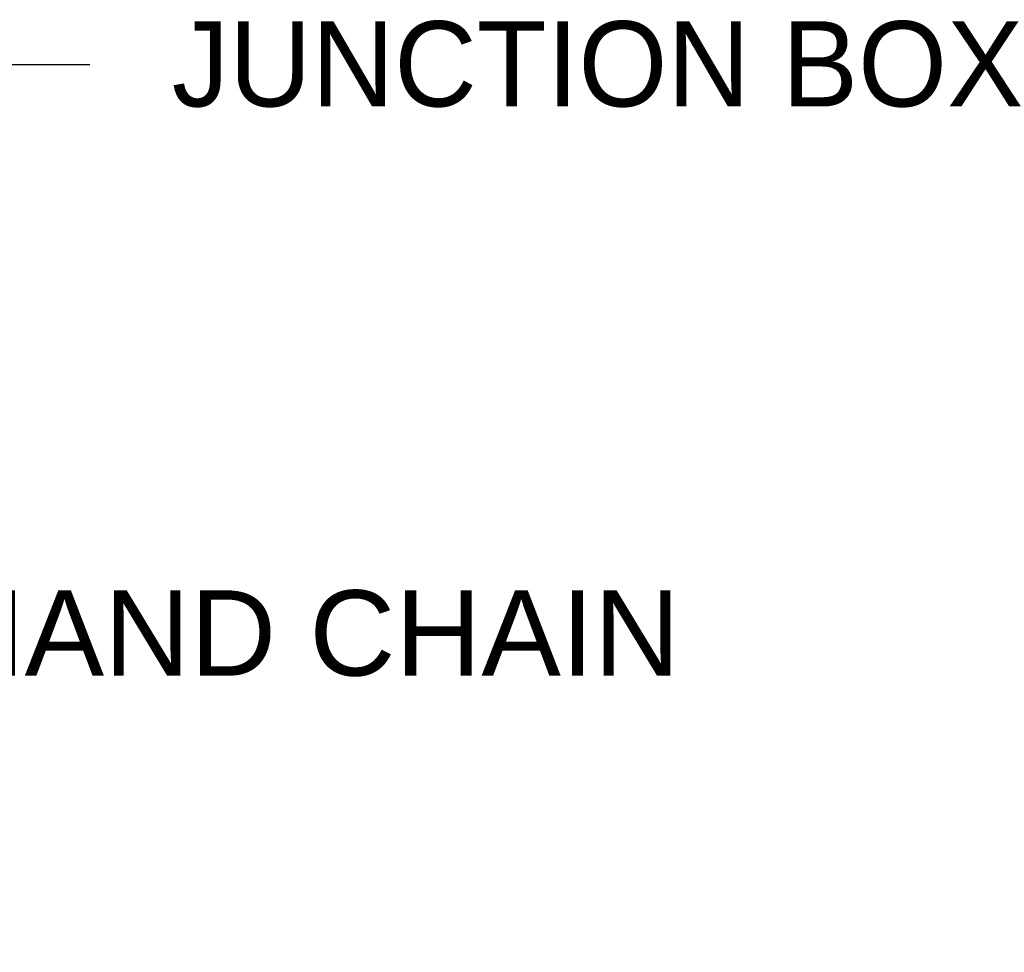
# Model space of a CAD drawing. Header units: inches. Extents: x 170 to 312, y 215 to 248.
# Tile 103 of 135: x 207.03 to 208.11, y 243.34 to 244.37. Entities that reach past the tile are written whole.
import ezdxf
from ezdxf import colors
from ezdxf.entities.mleader import LeaderData, LeaderLine
from ezdxf.math import Vec2, Vec3

# ---------------------------------------------------------------- set-up
doc = ezdxf.new("R2010")
doc.units = ezdxf.units.IN
doc.header["$LTSCALE"] = 0.25
doc.header["$MEASUREMENT"] = 0
doc.layers.add('ANNOTATIONS', color=1, linetype='Continuous')
doc.styles.add('ARIAL', font='arial.ttf', dxfattribs={"height": 0.09375})

msp = doc.modelspace()

# ---------------------------------------------------------------- leaders
at = {"layer": 'ANNOTATIONS'}
ml = msp.add_multileader_mtext('Standard', dxfattribs=at)
ml.set_content('JUNCTION BOX', color=256, style='ARIAL')
ml.set_leader_properties()
ml.build(insert=Vec2(0, 0))
ml.multileader.update_dxf_attribs({"dogleg_length": 0.36, "arrow_head_size": 0.09375})
ctx = ml.context
ctx.base_point, ctx.char_height, ctx.arrow_head_size, ctx.landing_gap_size, ctx.plane_origin = Vec3(207.10339, 244.31708), 0.09375, 0.09375, 0.09, Vec3(206.31835, 243.88385)
notes = []
notes.append((ctx, [(0, (1, 1, 0), (207.00543, 244.31708), (1, 0), 0.09796, [(0, [(206.64117, 244.09345)], 0, [])])]))
ctx.mtext.insert, ctx.mtext.flow_direction = Vec3(207.19339, 244.36476), 5
ml = msp.add_multileader_mtext('Standard', dxfattribs=at)
ml.set_content('HAND CHAIN', color=256, style='ARIAL')
ml.set_leader_properties()
ml.build(insert=Vec2(0, 0))
ml.multileader.update_dxf_attribs({"dogleg_length": 0.36, "arrow_head_size": 0.09375})
ctx = ml.context
ctx.base_point, ctx.char_height, ctx.arrow_head_size, ctx.landing_gap_size, ctx.plane_origin = Vec3(206.84711, 243.69133), 0.09375, 0.09375, 0.09, Vec3(206.06207, 243.2581)
notes.append((ctx, [(0, (1, 1, 0), (206.74915, 243.69133), (1, 0), 0.09796, [(0, [(205.9893, 243.34103)], 0, [])])]))
ctx.mtext.insert, ctx.mtext.flow_direction = Vec3(206.93711, 243.73901), 5
for ctx, leaders in notes:
    for number, flags, end, landing, length, lines in leaders:
        leader = LeaderData()
        leader.index, (leader.has_last_leader_line, leader.has_dogleg_vector, leader.attachment_direction) = number, flags
        leader.last_leader_point, leader.dogleg_vector, leader.dogleg_length = Vec3(end), Vec3(landing), length
        for number, points, colour, breaks in lines:
            line = LeaderLine()
            line.index, line.vertices, line.color, line.breaks = number, Vec3.list(points), colors.encode_raw_color(colour), breaks
            leader.lines.append(line)
        ctx.leaders.append(leader)

doc.saveas('drawing.dxf')
